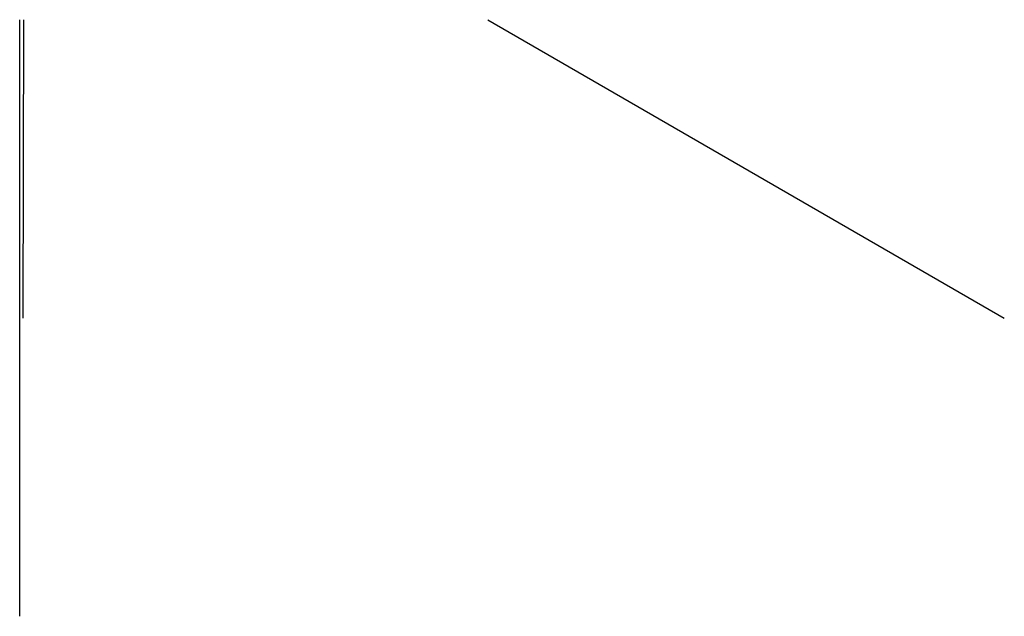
# Model space of a CAD drawing. Header units: millimetres. Extents: x 79 to 475, y 0 to 240.
import ezdxf

# ---------------------------------------------------------------- set-up
doc = ezdxf.new("R2010")
doc.units = ezdxf.units.MM

msp = doc.modelspace()

# ---------------------------------------------------------------- linework, layer by layer
at = {"extrusion": (-0.006327, 1.1623e-18, -0.99998)}
msp.add_line((78.69, 0, 1.19), (78.69, 240, 1.19), dxfattribs=at)
at = {"extrusion": (1.83691e-16, 1, 0)}
for p, q in [((80.18, 240, -0.33), (80, 120, 207.51)), ((267.15, 240, -187.15), (475, 120, -187.15)), ((267.15, 240, -267.15), (267.15, 240, -182.15)), ((475, 120, -267.16), (475, 120, -177.16)), ((475, 120, -267.16), (475, 120, 152.84))]:
    msp.add_line(p, q, dxfattribs=at)

doc.saveas('drawing.dxf')
